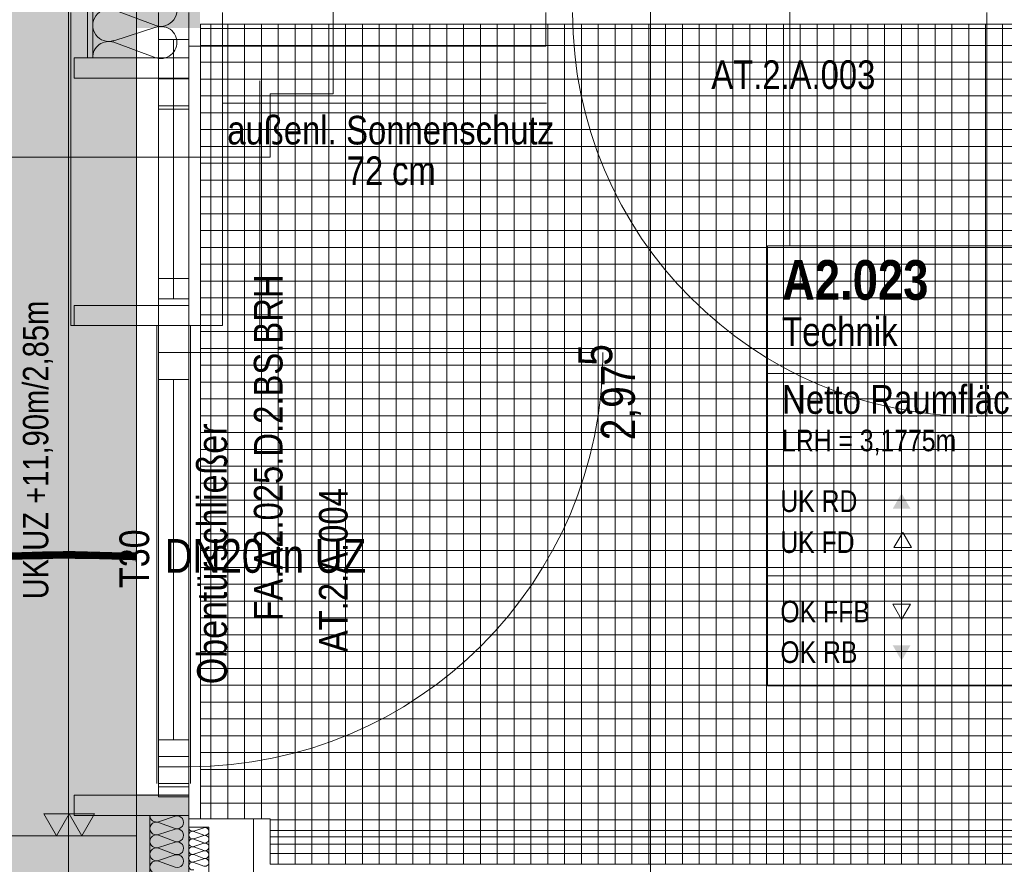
# Model space of a CAD drawing. Extents: x -620 to 300, y 62 to 1112.
# Tile 14 of 88: x -459 to -401, y 552 to 602. Entities that reach past the tile are written whole.
import ezdxf
from ezdxf.lldxf.tags import DXFTag

# ---------------------------------------------------------------- set-up
doc = ezdxf.new("R2010")
doc.units = 0
doc.layers.get('0').update_dxf_attribs({"lineweight": 13})
for name, color, linetype, lineweight, true_color in [('00_Beschriftung UZ', 3, 'Continuous', 13, 0x00ff00), ('30 -33 Aussenwände- 3 Aussenstützen', 7, 'Continuous', 50, 0x0000dd), ('30 -33 Aussenwände- 7 Fassade_ Elemente', 7, 'Continuous', 9, 0x00aacc), ('30 -34 Innenwände- 6 Elemente', 7, 'Continuous', 9, 0xff6633), ('30 -35 Decken- 1 Konstruktion-Träger- Stahlbeton', 7, 'grob-A06G9RP38I', 13, 0x33aa00), ('70 -72 Beschriftung- 1 Beschriftung allgemein', 7, 'Continuous', 9, 0xff6633), ('70 -72 Beschriftung- 2 Beschriftung Bauteile', 7, 'Continuous', 9, 0x9999ff), ('70 -75 Raumstempel- 1 Raumstempel', 1, 'Continuous', 50, 0xff0000), ('70 -75 Raumstempel-2 Verweislinie', 1, 'Continuous', 9, 0xff0000), ('70 -76 Bemaßung- 2 Allgemein', 9, 'Continuous', 5, 0x808080), ('E_Leerrohr 20', 7, 'Continuous', 13, 0xcc0099), ('E_Leerrohr 20-Shading', 7, 'Continuous', 13, 0xcc0099), ('iwb_Schraffur_F90_feuerbestaendig', 1, 'Continuous', 13, 0xff0000), ('iwb_Schraffur_Unterzug', 7, 'Continuous', 5, 0xffffcc)]:
    doc.layers.add(name, color=color, linetype=linetype, lineweight=lineweight, true_color=true_color)
for name, color, linetype, lineweight in [('30 -33 Aussenwände- 8 Sonnenschutz', 7, 'Continuous', 9), ('60- 61 allgemeine Ausstattung- 4 Terrassen', 7, 'Continuous', 9), ('70 -71 Achsen- 1 Gebäudeachsen', 7, 'STRICHPUNKT2-A06G9RP48I', 18), ('Detailelementbeschriftung', 7, 'Continuous', 9), ('Keine', 7, 'Continuous', 9)]:
    doc.layers.add(name, color=color, linetype=linetype, lineweight=lineweight)
doc.styles.get("Standard").update_dxf_attribs({"font": 'ARIALN.TTF'})
tags = doc.linetypes.add('grob-A06G9RP38I', pattern=[14, 3, -8, 3]).pattern_tags.tags
tags[8:9] = [DXFTag(74, 4), DXFTag(75, 0), DXFTag(340, '0'), DXFTag(46, 0.0), DXFTag(50, 0.0), DXFTag(44, 0.0), DXFTag(45, 0.0)]
tags[6:7] = [DXFTag(74, 4), DXFTag(75, 0), DXFTag(340, '0'), DXFTag(46, 0.0), DXFTag(50, 0.0), DXFTag(44, 0.0), DXFTag(45, 0.0)]
tags[4:5] = [DXFTag(74, 4), DXFTag(75, 0), DXFTag(340, '0'), DXFTag(46, 0.0), DXFTag(50, 0.0), DXFTag(44, 0.0), DXFTag(45, 0.0)]
tags = doc.linetypes.add('STRICHPUNKT2', pattern=[12.7, 6.35, -3.175, 0, -3.175]).pattern_tags.tags
tags[10:11] = [DXFTag(74, 4), DXFTag(75, 0), DXFTag(340, '0'), DXFTag(46, 0.0), DXFTag(50, 0.0), DXFTag(44, 0.0), DXFTag(45, 0.0)]
tags[8:9] = [DXFTag(74, 4), DXFTag(75, 0), DXFTag(340, '0'), DXFTag(46, 0.0), DXFTag(50, 0.0), DXFTag(44, 0.0), DXFTag(45, 0.0)]
tags[6:7] = [DXFTag(74, 4), DXFTag(75, 0), DXFTag(340, '0'), DXFTag(46, 0.0), DXFTag(50, 0.0), DXFTag(44, 0.0), DXFTag(45, 0.0)]
tags[4:5] = [DXFTag(74, 4), DXFTag(75, 0), DXFTag(340, '0'), DXFTag(46, 0.0), DXFTag(50, 0.0), DXFTag(44, 0.0), DXFTag(45, 0.0)]
tags = doc.linetypes.add('STRICHPUNKT2-A06G9RP48I', pattern=[12.7, 6.35, -3.175, 0, -3.175]).pattern_tags.tags
tags[10:11] = [DXFTag(74, 4), DXFTag(75, 0), DXFTag(340, '0'), DXFTag(46, 0.0), DXFTag(50, 0.0), DXFTag(44, 0.0), DXFTag(45, 0.0)]
tags[8:9] = [DXFTag(74, 4), DXFTag(75, 0), DXFTag(340, '0'), DXFTag(46, 0.0), DXFTag(50, 0.0), DXFTag(44, 0.0), DXFTag(45, 0.0)]
tags[6:7] = [DXFTag(74, 4), DXFTag(75, 0), DXFTag(340, '0'), DXFTag(46, 0.0), DXFTag(50, 0.0), DXFTag(44, 0.0), DXFTag(45, 0.0)]
tags[4:5] = [DXFTag(74, 4), DXFTag(75, 0), DXFTag(340, '0'), DXFTag(46, 0.0), DXFTag(50, 0.0), DXFTag(44, 0.0), DXFTag(45, 0.0)]

# ---------------------------------------------------------------- blocks, each defined once
blk = doc.blocks.new('Shading-A06G9RKR8I', base_point=(-455.785, 570.159))
at = {"layer": 'E_Leerrohr 20-Shading', "color": 223, "true_color": 0xc67fb4}
for points in [[(-459.553, 570.382), (-459.553, 570.44), (-460.159, 570.38), (-460.159, 570.434)], [(-460.159, 570.376), (-459.553, 570.381), (-460.159, 570.38), (-459.553, 570.382)], [(-460.159, 570.034), (-459.547, 570.043), (-460.159, 570.093), (-459.548, 570.098)], [(-458.945, 570.394), (-458.947, 570.453), (-459.553, 570.382), (-459.553, 570.44)], [(-459.553, 570.381), (-458.945, 570.394), (-459.553, 570.382), (-458.945, 570.394)], [(-458.937, 570.066), (-458.938, 570.112), (-459.547, 570.043), (-459.548, 570.098)], [(-458.337, 570.412), (-458.339, 570.47), (-458.945, 570.394), (-458.947, 570.453)], [(-458.328, 570.096), (-458.329, 570.129), (-458.937, 570.066), (-458.938, 570.112)], [(-458.937, 570.053), (-458.327, 570.071), (-458.937, 570.066), (-458.328, 570.096)], [(-458.339, 570.47), (-458.337, 570.412), (-457.898, 570.484), (-457.898, 570.467)], [(-457.898, 570.467), (-458.337, 570.412), (-457.897, 570.426), (-457.967, 570.423)], [(-458.328, 570.096), (-457.895, 570.118), (-458.329, 570.129), (-457.895, 570.142)], [(-458.328, 570.096), (-458.327, 570.071), (-457.895, 570.118), (-457.895, 570.083)], [(-457.967, 570.423), (-457.729, 570.43), (-457.729, 570.435)], [(-457.73, 570.489), (-457.898, 570.467), (-457.729, 570.435), (-457.897, 570.426)], [(-457.898, 570.467), (-457.73, 570.489), (-457.898, 570.484)], [(-457.895, 570.118), (-457.72, 570.127), (-457.895, 570.142), (-457.721, 570.147)], [(-457.895, 570.083), (-457.719, 570.089), (-457.895, 570.118), (-457.72, 570.127)], [(-457.119, 570.46), (-457.12, 570.503), (-457.729, 570.435), (-457.73, 570.489)], [(-457.729, 570.43), (-457.119, 570.445), (-457.729, 570.435), (-457.119, 570.46)], [(-457.113, 570.152), (-457.114, 570.162), (-457.72, 570.127), (-457.721, 570.147)], [(-457.719, 570.089), (-457.113, 570.104), (-457.72, 570.127), (-457.113, 570.152)], [(-456.508, 570.474), (-456.508, 570.511), (-457.119, 570.46), (-457.12, 570.503)], [(-457.119, 570.445), (-456.508, 570.453), (-457.119, 570.46), (-456.508, 570.474)], [(-457.113, 570.152), (-456.507, 570.166), (-457.114, 570.162), (-456.507, 570.167)], [(-457.113, 570.104), (-456.507, 570.111), (-457.113, 570.152), (-456.507, 570.166)], [(-456.508, 570.474), (-456.142, 570.471), (-456.508, 570.511), (-456.142, 570.51)], [(-456.508, 570.453), (-455.781, 570.45), (-456.508, 570.474), (-455.781, 570.469)], [(-456.507, 570.17), (-456.507, 570.167), (-456.339, 570.169), (-456.448, 570.167)], [(-456.31, 570.169), (-456.507, 570.17), (-456.339, 570.169)], [(-456.507, 570.167), (-456.507, 570.166), (-456.448, 570.167)], [(-456.148, 570.163), (-456.448, 570.167), (-456.148, 570.163), (-456.507, 570.166)], [(-456.148, 570.163), (-456.507, 570.166), (-456.148, 570.163)], [(-456.148, 570.163), (-456.507, 570.166), (-456.148, 570.11), (-456.507, 570.111)], [(-456.448, 570.167), (-456.227, 570.168), (-456.339, 570.169)], [(-456.448, 570.167), (-456.148, 570.164), (-456.227, 570.168), (-456.148, 570.166)], [(-456.148, 570.164), (-456.448, 570.167), (-456.148, 570.163)], [(-456.227, 570.168), (-456.31, 570.169), (-456.339, 570.169)], [(-455.932, 570.165), (-456.31, 570.169), (-456.227, 570.168)], [(-455.785, 570.164), (-455.785, 570.167), (-456.31, 570.169)], [(-456.148, 570.167), (-456.227, 570.168), (-456.148, 570.166)], [(-455.785, 570.16), (-456.148, 570.167), (-456.148, 570.166)], [(-455.785, 570.16), (-455.785, 570.164), (-456.148, 570.167), (-455.932, 570.165)], [(-456.148, 570.164), (-455.785, 570.16), (-456.148, 570.166)], [(-456.074, 570.163), (-455.785, 570.16), (-456.148, 570.163), (-456.148, 570.164)], [(-455.785, 570.159), (-456.148, 570.163), (-455.785, 570.108), (-456.148, 570.11)], [(-456.074, 570.163), (-456.148, 570.163), (-455.785, 570.159), (-456.148, 570.163)], [(-456.074, 570.163), (-456.148, 570.163), (-456.148, 570.163)], [(-456.142, 570.471), (-455.781, 570.469), (-456.142, 570.51), (-455.781, 570.508)], [(-455.785, 570.159), (-455.785, 570.16), (-456.074, 570.163)], [(-455.785, 570.164), (-455.062, 570.144), (-455.785, 570.167), (-455.062, 570.151)], [(-455.062, 570.151), (-455.061, 570.153), (-455.785, 570.167)], [(-455.785, 570.164), (-455.785, 570.16), (-455.062, 570.139), (-455.457, 570.15)], [(-455.785, 570.164), (-455.062, 570.139), (-455.062, 570.144)], [(-455.785, 570.16), (-455.785, 570.159), (-455.457, 570.15)], [(-455.785, 570.159), (-455.785, 570.108), (-455.062, 570.137), (-455.063, 570.095)], [(-455.785, 570.159), (-455.062, 570.137), (-455.457, 570.15)], [(-455.055, 570.445), (-455.054, 570.495), (-455.781, 570.469), (-455.781, 570.508)], [(-455.781, 570.45), (-455.055, 570.436), (-455.781, 570.469), (-455.055, 570.445)], [(-455.457, 570.15), (-455.062, 570.137), (-455.062, 570.139)], [(-455.062, 570.137), (-455.063, 570.095), (-454.768, 570.124)], [(-454.768, 570.124), (-455.063, 570.095), (-454.338, 570.105), (-454.339, 570.076)], [(-455.062, 570.151), (-454.632, 570.138), (-455.061, 570.153), (-454.605, 570.141)], [(-454.698, 570.131), (-454.632, 570.138), (-455.062, 570.144), (-455.062, 570.151)], [(-454.698, 570.131), (-455.062, 570.144), (-454.743, 570.127), (-455.062, 570.139)], [(-455.062, 570.139), (-455.062, 570.137), (-454.743, 570.127), (-454.768, 570.124)], [(-454.605, 570.141), (-454.599, 570.141), (-455.061, 570.153)], [(-455.055, 570.445), (-454.925, 570.44), (-455.054, 570.495), (-454.604, 570.43)], [(-455.055, 570.436), (-454.556, 570.423), (-455.055, 570.445)], [(-455.054, 570.495), (-454.604, 570.43), (-454.328, 570.476), (-454.33, 570.422)], [(-454.604, 570.43), (-454.925, 570.44), (-454.565, 570.424), (-454.62, 570.426)], [(-454.743, 570.127), (-454.768, 570.124), (-454.338, 570.111), (-454.338, 570.105)], [(-454.338, 570.118), (-454.698, 570.131), (-454.338, 570.111), (-454.743, 570.127)], [(-454.338, 570.118), (-454.337, 570.129), (-454.698, 570.131), (-454.632, 570.138)], [(-454.632, 570.138), (-454.471, 570.137), (-454.605, 570.141)], [(-454.632, 570.138), (-454.337, 570.129), (-454.471, 570.137), (-454.337, 570.132)], [(-454.62, 570.426), (-454.556, 570.423), (-454.565, 570.424)], [(-454.471, 570.137), (-454.599, 570.141), (-454.605, 570.141)], [(-454.33, 570.422), (-454.604, 570.43), (-454.33, 570.418), (-454.565, 570.424)], [(-454.337, 570.132), (-454.337, 570.134), (-454.599, 570.141)], [(-454.565, 570.424), (-454.556, 570.423), (-454.33, 570.418), (-454.33, 570.417)], [(-454.338, 570.105), (-454.339, 570.076), (-453.613, 570.071), (-453.614, 570.056)], [(-453.613, 570.091), (-453.612, 570.106), (-454.338, 570.118), (-454.337, 570.129)], [(-453.613, 570.091), (-454.338, 570.118), (-453.613, 570.083), (-454.338, 570.111)], [(-454.338, 570.111), (-454.338, 570.105), (-453.613, 570.083), (-453.613, 570.071)], [(-453.612, 570.107), (-453.612, 570.115), (-454.337, 570.132), (-454.337, 570.134)], [(-453.612, 570.106), (-453.612, 570.107), (-454.337, 570.129), (-454.337, 570.132)], [(-453.605, 570.399), (-453.604, 570.456), (-454.33, 570.422), (-454.328, 570.476)], [(-454.33, 570.422), (-454.33, 570.418), (-453.605, 570.399), (-453.605, 570.397)], [(-454.33, 570.418), (-454.33, 570.417), (-453.605, 570.397)], [(-452.886, 570.069), (-453.612, 570.106), (-453.613, 570.091)], [(-452.886, 570.069), (-453.613, 570.091), (-452.887, 570.06), (-453.613, 570.083)], [(-453.613, 570.083), (-453.613, 570.071), (-452.887, 570.06), (-452.887, 570.045)], [(-452.886, 570.087), (-452.886, 570.099), (-453.612, 570.107), (-453.612, 570.115)], [(-453.023, 570.091), (-453.612, 570.107), (-453.612, 570.106)], [(-452.886, 570.069), (-452.886, 570.087), (-453.612, 570.106), (-453.023, 570.091)], [(-452.882, 570.382), (-452.881, 570.441), (-453.605, 570.399), (-453.604, 570.456)], [(-453.605, 570.397), (-452.882, 570.382), (-453.605, 570.399)], [(-452.159, 570.079), (-452.159, 570.093), (-452.886, 570.087), (-452.886, 570.099)], [(-452.159, 570.079), (-452.886, 570.087), (-452.159, 570.058), (-452.886, 570.069)], [(-452.159, 570.376), (-452.159, 570.434), (-452.882, 570.382), (-452.881, 570.441)], [(-460.159, 570.034), (-459.547, 570.04), (-459.547, 570.043)], [(-459.547, 570.04), (-458.937, 570.053), (-459.547, 570.043), (-458.937, 570.066)], [(-453.613, 570.071), (-453.614, 570.056), (-452.887, 570.045), (-452.887, 570.041)], [(-452.159, 570.058), (-452.886, 570.069), (-452.159, 570.049), (-452.887, 570.06)], [(-452.887, 570.06), (-452.887, 570.045), (-452.159, 570.049), (-452.159, 570.034)], [(-452.887, 570.045), (-452.887, 570.041), (-452.159, 570.034)]]:
    blk.add_solid(points, dxfattribs=at)
at = {"layer": 'E_Leerrohr 20-Shading', "color": 231, "true_color": 0xe17fc9}
for points in [[(-459.55, 570.24), (-459.553, 570.381), (-460.159, 570.234), (-460.159, 570.376)], [(-459.55, 570.236), (-459.55, 570.24), (-460.159, 570.234)], [(-460.159, 570.093), (-459.548, 570.098), (-460.159, 570.234), (-459.55, 570.236)], [(-458.945, 570.385), (-458.945, 570.394), (-459.553, 570.381)], [(-459.55, 570.24), (-458.942, 570.253), (-459.553, 570.381), (-458.945, 570.385)], [(-458.941, 570.24), (-458.942, 570.253), (-459.55, 570.236), (-459.55, 570.24)], [(-459.55, 570.236), (-459.55, 570.231), (-458.941, 570.24), (-458.941, 570.221)], [(-459.55, 570.231), (-459.548, 570.098), (-458.941, 570.221), (-458.938, 570.112)], [(-458.333, 570.271), (-458.337, 570.412), (-458.942, 570.253), (-458.945, 570.394)], [(-458.333, 570.245), (-458.333, 570.271), (-458.941, 570.24), (-458.942, 570.253)], [(-458.941, 570.24), (-458.941, 570.221), (-458.333, 570.245), (-458.331, 570.209)], [(-458.941, 570.221), (-458.938, 570.112), (-458.331, 570.209), (-458.329, 570.129)], [(-458.333, 570.271), (-457.967, 570.423), (-458.337, 570.412)], [(-457.967, 570.423), (-458.333, 570.271), (-457.898, 570.422), (-457.896, 570.284)], [(-458.333, 570.245), (-457.724, 570.25), (-457.896, 570.284), (-457.725, 570.285)], [(-458.333, 570.245), (-457.896, 570.284), (-458.333, 570.271)], [(-458.333, 570.245), (-458.331, 570.209), (-457.724, 570.25), (-457.722, 570.196)], [(-458.331, 570.209), (-458.329, 570.129), (-457.722, 570.196), (-457.721, 570.147)], [(-457.728, 570.418), (-457.729, 570.43), (-457.967, 570.423)], [(-457.896, 570.284), (-457.725, 570.289), (-457.898, 570.422), (-457.728, 570.418)], [(-457.725, 570.285), (-457.725, 570.289), (-457.896, 570.284)], [(-457.118, 570.407), (-457.119, 570.445), (-457.728, 570.418), (-457.729, 570.43)], [(-457.728, 570.418), (-457.725, 570.289), (-457.118, 570.407), (-457.116, 570.305)], [(-457.725, 570.289), (-457.116, 570.304), (-457.116, 570.305)], [(-457.116, 570.29), (-457.116, 570.304), (-457.725, 570.285), (-457.725, 570.289)], [(-457.724, 570.25), (-457.115, 570.255), (-457.725, 570.285), (-457.116, 570.29)], [(-457.724, 570.25), (-457.722, 570.196), (-457.115, 570.255), (-457.114, 570.185)], [(-457.722, 570.196), (-457.721, 570.147), (-457.114, 570.185), (-457.114, 570.162)], [(-456.508, 570.402), (-456.508, 570.453), (-457.118, 570.407), (-457.119, 570.445)], [(-457.118, 570.407), (-457.116, 570.305), (-456.508, 570.402), (-456.508, 570.318)], [(-456.508, 570.318), (-457.116, 570.305), (-456.508, 570.315), (-457.116, 570.304)], [(-457.116, 570.304), (-456.508, 570.311), (-456.508, 570.315)], [(-456.508, 570.292), (-456.508, 570.311), (-457.116, 570.29), (-457.116, 570.304)], [(-457.115, 570.255), (-456.508, 570.257), (-457.116, 570.29), (-456.508, 570.292)], [(-456.508, 570.257), (-457.115, 570.255), (-456.507, 570.182), (-457.114, 570.198)], [(-457.114, 570.198), (-457.114, 570.185), (-456.507, 570.182), (-456.507, 570.18)], [(-457.114, 570.185), (-457.114, 570.162), (-456.507, 570.18), (-456.507, 570.17)], [(-455.782, 570.404), (-455.781, 570.45), (-456.508, 570.402), (-456.508, 570.453)], [(-456.143, 570.403), (-456.508, 570.402), (-456.144, 570.323), (-456.508, 570.318)], [(-456.145, 570.319), (-456.145, 570.323), (-456.508, 570.315), (-456.508, 570.318)], [(-456.145, 570.31), (-456.145, 570.319), (-456.508, 570.311), (-456.508, 570.315)], [(-456.508, 570.292), (-456.145, 570.31), (-456.508, 570.311)], [(-456.508, 570.292), (-455.783, 570.287), (-456.145, 570.31), (-455.783, 570.305)], [(-456.508, 570.292), (-456.508, 570.257), (-456.311, 570.29), (-456.311, 570.257)], [(-456.31, 570.18), (-456.311, 570.257), (-456.507, 570.182), (-456.508, 570.257)], [(-456.31, 570.18), (-456.507, 570.182), (-456.403, 570.18)], [(-456.507, 570.182), (-456.507, 570.18), (-456.403, 570.18)], [(-456.31, 570.18), (-456.507, 570.18), (-456.31, 570.169), (-456.507, 570.17)], [(-456.311, 570.257), (-455.784, 570.256), (-456.311, 570.29), (-455.783, 570.287)], [(-455.784, 570.256), (-456.311, 570.257), (-455.785, 570.182), (-456.31, 570.18)], [(-455.785, 570.182), (-456.31, 570.18), (-455.785, 570.167), (-456.31, 570.169)], [(-455.783, 570.327), (-456.145, 570.323), (-455.783, 570.308), (-456.145, 570.31)], [(-455.783, 570.305), (-455.783, 570.308), (-456.145, 570.31)], [(-455.782, 570.404), (-456.143, 570.403), (-455.783, 570.327), (-456.144, 570.323)], [(-455.784, 570.256), (-455.785, 570.182), (-455.059, 570.252), (-455.061, 570.192)], [(-455.785, 570.182), (-455.785, 570.167), (-455.061, 570.192), (-455.061, 570.153)], [(-455.784, 570.256), (-455.059, 570.252), (-455.783, 570.287), (-455.059, 570.277)], [(-455.782, 570.404), (-455.783, 570.327), (-455.056, 570.414), (-455.057, 570.331)], [(-455.057, 570.331), (-455.783, 570.327), (-455.058, 570.3), (-455.783, 570.308)], [(-455.783, 570.308), (-455.058, 570.295), (-455.058, 570.3)], [(-455.058, 570.291), (-455.058, 570.295), (-455.783, 570.305), (-455.783, 570.308)], [(-455.783, 570.287), (-455.059, 570.277), (-455.783, 570.305), (-455.058, 570.291)], [(-455.056, 570.414), (-455.055, 570.436), (-455.782, 570.404), (-455.781, 570.45)], [(-454.598, 570.248), (-455.059, 570.252), (-454.599, 570.2), (-455.061, 570.192)], [(-455.061, 570.192), (-455.061, 570.153), (-454.599, 570.2), (-454.599, 570.141)], [(-455.058, 570.291), (-455.059, 570.277), (-454.598, 570.28), (-454.598, 570.269)], [(-455.059, 570.277), (-455.059, 570.252), (-454.598, 570.269), (-454.598, 570.248)], [(-454.914, 570.332), (-455.057, 570.331), (-455.039, 570.3), (-455.058, 570.3)], [(-455.058, 570.3), (-455.058, 570.295), (-455.039, 570.3)], [(-455.058, 570.295), (-454.333, 570.28), (-455.039, 570.3), (-454.347, 570.289)], [(-454.598, 570.283), (-455.058, 570.295), (-454.598, 570.28), (-455.058, 570.291)], [(-454.333, 570.28), (-455.058, 570.295), (-454.598, 570.283)], [(-455.056, 570.414), (-455.057, 570.331), (-454.556, 570.423), (-454.914, 570.332)], [(-454.556, 570.423), (-455.055, 570.436), (-455.056, 570.414)], [(-454.347, 570.289), (-454.415, 570.332), (-455.039, 570.3), (-454.914, 570.332)], [(-454.415, 570.332), (-454.556, 570.423), (-454.914, 570.332)], [(-454.598, 570.248), (-454.599, 570.2), (-454.334, 570.246), (-454.335, 570.205)], [(-454.599, 570.2), (-454.599, 570.141), (-454.335, 570.205), (-454.337, 570.134)], [(-454.598, 570.283), (-454.334, 570.276), (-454.333, 570.28)], [(-454.598, 570.248), (-454.334, 570.246), (-454.598, 570.283), (-454.334, 570.276)], [(-454.33, 570.417), (-454.556, 570.423), (-454.332, 570.333), (-454.415, 570.332)], [(-454.332, 570.333), (-454.415, 570.332), (-454.333, 570.289), (-454.347, 570.289)], [(-454.347, 570.289), (-454.333, 570.28), (-454.333, 570.289)], [(-454.335, 570.205), (-454.337, 570.134), (-453.61, 570.219), (-453.612, 570.115)], [(-454.334, 570.246), (-454.335, 570.205), (-453.609, 570.241), (-453.61, 570.219)], [(-454.334, 570.276), (-453.609, 570.256), (-454.333, 570.28), (-453.608, 570.274)], [(-453.609, 570.241), (-453.609, 570.256), (-454.334, 570.246), (-454.334, 570.276)], [(-454.332, 570.333), (-454.333, 570.289), (-453.607, 570.334), (-453.608, 570.277)], [(-454.333, 570.289), (-454.333, 570.28), (-453.608, 570.277), (-453.608, 570.274)], [(-453.607, 570.334), (-453.605, 570.397), (-454.332, 570.333), (-454.33, 570.417)], [(-453.61, 570.219), (-453.612, 570.115), (-452.884, 570.23), (-452.886, 570.099)], [(-453.609, 570.241), (-453.61, 570.219), (-452.884, 570.236), (-452.884, 570.23)], [(-453.609, 570.256), (-452.884, 570.241), (-453.608, 570.274), (-452.883, 570.269)], [(-452.884, 570.241), (-453.609, 570.256), (-453.609, 570.251)], [(-453.609, 570.241), (-452.884, 570.236), (-453.609, 570.251), (-452.884, 570.241)], [(-453.608, 570.274), (-452.883, 570.269), (-453.607, 570.334), (-452.882, 570.337)], [(-452.882, 570.337), (-452.882, 570.382), (-453.607, 570.334), (-453.605, 570.397)], [(-452.884, 570.23), (-452.886, 570.099), (-452.159, 570.234), (-452.159, 570.093)], [(-452.884, 570.241), (-452.159, 570.234), (-452.883, 570.269), (-452.159, 570.269)], [(-452.159, 570.234), (-452.884, 570.241), (-452.884, 570.236)], [(-452.884, 570.236), (-452.884, 570.23), (-452.159, 570.234)], [(-452.159, 570.269), (-452.159, 570.376), (-452.883, 570.269), (-452.882, 570.382)]]:
    blk.add_solid(points, dxfattribs=at)
blk = doc.blocks.new('Shading-A06G9RKT8I', base_point=(-452.947, 570.19))
at = {"layer": 'E_Leerrohr 20-Shading', "color": 213, "true_color": 0xd67fc0}
for points in [[(-452.947, 570.434), (-452.947, 570.234), (-452.159, 570.434), (-452.159, 570.234)], [(-452.159, 570.234), (-452.947, 570.234), (-452.159, 570.185), (-452.947, 570.19)], [(-452.947, 570.19), (-452.947, 570.034), (-452.159, 570.185), (-452.159, 570.034)], [(-452.159, 570.564), (-452.159, 570.234), (-452.147, 570.564), (-452.147, 570.234)], [(-452.147, 570.234), (-452.159, 570.234), (-452.147, 570.169), (-452.159, 570.169)], [(-452.147, 570.024), (-452.147, 570.169), (-452.159, 570.024), (-452.159, 570.169)], [(-452.147, 569.963), (-452.147, 570.024), (-452.159, 569.963), (-452.159, 570.024)], [(-452.159, 569.963), (-452.159, 569.904), (-452.147, 569.963), (-452.147, 569.904)]]:
    blk.add_solid(points, dxfattribs=at)
blk = doc.blocks.new('Referenz-A06G9RP68I')
at = {"layer": '00_Beschriftung UZ', "color": 0, "lineweight": -2}
blk.add_solid([(-457.477, 562.302), (-460.147, 563.634), (-457.478, 564.973)], dxfattribs=at)
at = {"layer": '30 -33 Aussenwände- 3 Aussenstützen', "color": 0, "linetype": 'Continuous', "lineweight": -2, "ltscale": 0.13}
for p, q in [((-452.147, 553.634), (-460.147, 553.634)), ((-452.147, 545.634), (-452.147, 553.634))]:
    blk.add_line(p, q, dxfattribs=at)
at = {"layer": '30 -33 Aussenwände- 7 Fassade_ Elemente', "color": 0, "linetype": 'Continuous', "lineweight": -2, "ltscale": 0.13}
for p, q in [((-440.46, 597.694), (-440.46, 613.834)), ((-455.047, 599.834), (-455.047, 605.634)), ((-455.047, 599.834), (-455.047, 605.615)), ((-454.747, 605.634), (-454.747, 599.834)), ((-450.997, 601.757), (-453.497, 602.682)), ((-449.047, 599.834), (-449.047, 602.534)), ((-453.497, 600.86), (-450.997, 601.664)), ((-450.997, 599.842), (-453.497, 600.767)), ((-455.847, 598.634), (-455.847, 599.834)), ((-455.847, 599.834), (-449.047, 599.834)), ((-454.747, 599.834), (-455.047, 599.834)), ((-449.047, 599.834), (-449.047, 598.634)), ((-449.047, 598.634), (-455.847, 598.634)), ((-450.847, 596.994), (-450.847, 598.634)), ((-449.047, 598.634), (-450.847, 598.634)), ((-450.847, 598.634), (-450.847, 596.794)), ((-449.047, 598.634), (-450.847, 598.634)), ((-450.847, 598.634), (-450.847, 585.134)), ((-450.847, 598.594), (-450.847, 593.948)), ((-449.047, 598.594), (-450.847, 598.594)), ((-449.947, 598.634), (-449.947, 586.734)), ((-449.047, 585.134), (-449.047, 598.634)), ((-449.047, 596.794), (-449.047, 598.634)), ((-449.047, 598.634), (-449.047, 596.994)), ((-449.047, 593.948), (-449.047, 598.594)), ((-444.207, 593.948), (-444.207, 597.694)), ((-444.207, 597.694), (-440.46, 597.694)), ((-449.047, 596.994), (-450.847, 596.994)), ((-449.947, 593.948), (-449.947, 596.994)), ((-450.847, 596.794), (-449.047, 596.794)), ((-460.347, 593.948), (-444.207, 593.948)), ((-450.847, 585.134), (-450.847, 586.734)), ((-450.847, 586.734), (-449.047, 586.734)), ((-449.047, 586.734), (-449.047, 585.134)), ((-455.847, 585.134), (-449.047, 585.134)), ((-455.847, 583.934), (-455.847, 585.134)), ((-449.047, 585.134), (-450.847, 585.134)), ((-450.847, 585.134), (-449.047, 585.134)), ((-449.047, 585.134), (-449.047, 583.934)), ((-449.047, 583.934), (-455.847, 583.934)), ((-450.847, 582.334), (-450.847, 583.934)), ((-450.847, 583.934), (-449.047, 583.934)), ((-450.847, 582.334), (-450.847, 583.934)), ((-450.847, 556.534), (-450.847, 583.934)), ((-450.847, 583.934), (-449.047, 583.934)), ((-449.047, 583.934), (-449.047, 582.334)), ((-449.047, 583.934), (-449.047, 556.534)), ((-449.047, 583.934), (-449.047, 582.334)), ((-450.847, 582.334), (-449.047, 582.334)), ((-450.847, 558.334), (-450.847, 582.334)), ((-450.847, 582.334), (-449.047, 582.334)), ((-450.847, 580.734), (-450.847, 582.334)), ((-449.047, 582.334), (-449.047, 580.734)), ((-449.047, 582.334), (-449.047, 558.334)), ((-449.047, 580.734), (-450.847, 580.734)), ((-449.947, 580.734), (-449.947, 559.334)), ((-450.847, 557.734), (-450.847, 559.334)), ((-450.847, 559.334), (-449.047, 559.334)), ((-449.047, 559.334), (-449.047, 557.734)), ((-450.847, 558.334), (-449.047, 558.334)), ((-450.847, 556.734), (-450.847, 558.334)), ((-449.047, 558.334), (-449.047, 556.734)), ((-450.847, 555.934), (-450.847, 557.734)), ((-450.847, 557.734), (-449.047, 557.734)), ((-449.047, 557.734), (-449.047, 555.934)), ((-449.047, 556.734), (-450.847, 556.734)), ((-449.047, 556.534), (-450.847, 556.534)), ((-455.847, 556.034), (-449.047, 556.034)), ((-455.847, 554.834), (-455.847, 556.034)), ((-449.047, 555.934), (-450.847, 555.934)), ((-449.047, 556.034), (-449.047, 554.834)), ((-449.047, 554.834), (-455.847, 554.834)), ((-451.347, 554.834), (-451.347, 549.634)), ((-449.047, 554.834), (-451.347, 554.834)), ((-450.847, 554.465), (-449.847, 554.786)), ((-449.847, 554.058), (-450.847, 554.427)), ((-449.047, 549.634), (-449.047, 554.834)), ((-449.047, 554.634), (-449.047, 554.134)), ((-445.207, 554.634), (-449.047, 554.634)), ((-445.207, 551.334), (-445.207, 554.634)), ((-450.847, 553.699), (-449.847, 554.02)), ((-449.047, 554.134), (-447.847, 554.134)), ((-448.747, 553.913), (-448.147, 554.105)), ((-448.147, 553.668), (-448.747, 553.89)), ((-447.847, 554.134), (-447.847, 551.334)), ((-449.847, 553.292), (-450.847, 553.661)), ((-450.847, 552.933), (-449.847, 553.254)), ((-448.748, 552.993), (-448.147, 553.186)), ((-448.747, 553.453), (-448.147, 553.645)), ((-448.147, 553.208), (-448.747, 553.43)), ((-449.847, 552.525), (-450.847, 552.895)), ((-448.148, 552.748), (-448.748, 552.971)), ((-448.748, 552.534), (-448.148, 552.726)), ((-450.847, 552.167), (-449.847, 552.488)), ((-449.847, 551.759), (-450.847, 552.129)), ((-448.148, 552.289), (-448.748, 552.511)), ((-448.748, 552.074), (-448.148, 552.266)), ((-448.148, 551.829), (-448.748, 552.051))]:
    blk.add_line(p, q, dxfattribs=at)
at = {"layer": '30 -33 Aussenwände- 7 Fassade_ Elemente', "color": 0, "lineweight": -2}
for p, q in [((-456.047, 602.534), (-456.047, 583.934)), ((-450.847, 600.934), (-450.847, 602.534)), ((-449.047, 600.534), (-449.047, 602.534)), ((-449.047, 602.534), (-449.047, 600.934)), ((-447.047, 602.534), (-447.047, 583.934)), ((-427.847, 602.534), (-427.847, 600.534)), ((-450.847, 585.534), (-450.847, 600.934)), ((-449.047, 600.934), (-450.847, 600.934)), ((-449.947, 585.534), (-449.947, 600.934)), ((-449.047, 600.934), (-449.047, 585.534)), ((-427.847, 600.534), (-449.047, 600.534)), ((-449.047, 585.534), (-450.847, 585.534)), ((-450.847, 585.534), (-450.847, 583.934)), ((-449.047, 583.934), (-449.047, 585.534)), ((-456.047, 583.934), (-450.847, 583.934)), ((-450.847, 583.934), (-449.047, 583.934)), ((-447.047, 583.934), (-449.047, 583.934))]:
    blk.add_line(p, q, dxfattribs=at)
at = {"layer": '30 -33 Aussenwände- 7 Fassade_ Elemente', "color": 0, "linetype": 'grob-A06G9RP38I', "lineweight": -2, "ltscale": 0.13}
for p, q in [((-401.647, 578.534), (-401.647, 602.534)), ((-450.947, 556.734), (-450.947, 583.934)), ((-448.947, 556.734), (-448.947, 583.934)), ((-449.047, 582.334), (-449.047, 558.334)), ((-425.047, 582.334), (-449.047, 582.334))]:
    blk.add_line(p, q, dxfattribs=at)
at = {"layer": '30 -33 Aussenwände- 7 Fassade_ Elemente', "color": 0, "linetype": 'Continuous', "lineweight": -2, "ltscale": 0.13}
for centre, major_axis, end_param in [((-450.703, 602.668), (-0.294, -0.911), 3.765224), ((-450.703, 602.668), (0.775, -0.562), 1.255075), ((-453.79, 601.771), (0.293, 0.911), 3.764652), ((-453.79, 601.771), (-0.775, 0.562), 1.254884), ((-450.703, 602.668), (-0.294, -0.911), 1.255075), ((-450.703, 600.753), (0.649, 0.703), 1.056698), ((-453.79, 601.771), (-0.775, -0.562), 1.254884), ((-450.703, 600.753), (0.931, -0.219), 1.056698), ((-453.79, 599.856), (0.293, 0.911), 1.904777), ((-450.703, 600.753), (0.267, -0.919), 1.056698), ((-450.703, 600.753), (-0.294, -0.911), 0.0285), ((-450.703, 600.753), (-0.267, -0.919), 0.56663), ((-450.964, 554.063), (0.117, 0.364), 3.764652), ((-450.964, 554.829), (-0.383, 0.005), 1.896254), ((-449.73, 554.422), (-0.117, -0.364), 3.765224), ((-450.964, 553.297), (0.117, 0.364), 3.764652), ((-449.73, 553.656), (-0.117, -0.364), 3.765224), ((-448.817, 553.672), (0.071, 0.219), 3.764652), ((-448.817, 554.131), (-0.23, 0.003), 1.896254), ((-448.076, 553.886), (-0.071, -0.219), 3.765224), ((-449.73, 552.89), (-0.117, -0.364), 3.765224), ((-448.818, 553.212), (0.071, 0.219), 3.764652), ((-448.077, 552.967), (-0.071, -0.219), 3.765224), ((-448.077, 553.427), (-0.071, -0.219), 3.765224), ((-450.964, 552.531), (0.117, 0.364), 3.764652), ((-449.73, 552.124), (-0.117, -0.364), 3.765224), ((-448.819, 552.293), (0.071, 0.219), 3.764652), ((-448.818, 552.752), (0.071, 0.219), 3.764652), ((-448.078, 552.507), (-0.071, -0.219), 3.765224), ((-450.964, 551.765), (0.117, 0.364), 3.764652), ((-450.964, 551.765), (-0.31, 0.225), 1.254884), ((-450.964, 551.765), (0.117, 0.364), 1.254884), ((-448.819, 551.833), (0.071, 0.219), 3.764652), ((-448.078, 552.048), (-0.071, -0.219), 3.765224)]:
    blk.add_ellipse(centre, major_axis=major_axis, ratio=1, start_param=0, end_param=end_param, dxfattribs=at)
at = {"layer": '30 -33 Aussenwände- 7 Fassade_ Elemente', "color": 0, "linetype": 'grob-A06G9RP38I', "lineweight": -2, "ltscale": 0.13}
for centre, major_axis in [((-402.247, 602.534), (-24, 0)), ((-449.047, 582.334), (0, -24.6))]:
    blk.add_ellipse(centre, major_axis=major_axis, ratio=1, start_param=0, end_param=1.570796, dxfattribs=at)
at = {"layer": '30 -33 Aussenwände- 8 Sonnenschutz', "color": 0, "linetype": 'Continuous', "lineweight": -2, "ltscale": 0.13}
for p, q in [((-444.827, 598.475), (-444.827, 583.972)), ((-427.806, 597.138), (-447.047, 597.138))]:
    blk.add_line(p, q, dxfattribs=at)
at = {"layer": '30 -34 Innenwände- 6 Elemente', "color": 0, "linetype": 'Continuous', "lineweight": -2, "ltscale": 0.13}
for p, q in [((-396.047, 553.934), (-444.207, 553.934)), ((-444.207, 553.934), (-444.207, 553.134)), ((-444.207, 553.134), (-396.847, 553.134))]:
    blk.add_line(p, q, dxfattribs=at)
at = {"layer": '30 -35 Decken- 1 Konstruktion-Träger- Stahlbeton', "color": 0, "lineweight": -2}
blk.add_line((-452.147, 388.634), (-452.147, 605.634), dxfattribs=at)
at = {"layer": '60- 61 allgemeine Ausstattung- 4 Terrassen', "color": 0, "lineweight": -2}
for p, q in [((-346.047, 601.834), (-448.347, 601.834)), ((-448.347, 601.834), (-448.347, 554.634)), ((-447.727, 554.634), (-447.727, 601.834)), ((-446.727, 554.634), (-446.727, 601.834)), ((-445.727, 554.634), (-445.727, 601.834)), ((-444.727, 554.634), (-444.727, 601.834)), ((-443.727, 551.934), (-443.727, 601.834)), ((-442.727, 551.934), (-442.727, 601.834)), ((-441.727, 551.934), (-441.727, 601.834)), ((-440.727, 551.934), (-440.727, 601.834)), ((-439.727, 551.934), (-439.727, 601.834)), ((-438.727, 551.934), (-438.727, 601.834)), ((-437.727, 551.934), (-437.727, 601.834)), ((-436.727, 551.934), (-436.727, 601.834)), ((-435.727, 551.934), (-435.727, 601.834)), ((-434.727, 551.934), (-434.727, 601.834)), ((-433.727, 551.934), (-433.727, 601.834)), ((-432.727, 551.934), (-432.727, 601.834)), ((-431.727, 551.934), (-431.727, 601.834)), ((-430.727, 551.934), (-430.727, 601.834)), ((-429.727, 551.934), (-429.727, 601.834)), ((-428.727, 551.934), (-428.727, 601.834)), ((-427.727, 551.934), (-427.727, 601.834)), ((-426.727, 551.934), (-426.727, 601.834)), ((-425.727, 551.934), (-425.727, 601.834)), ((-424.727, 551.934), (-424.727, 601.834)), ((-423.727, 551.934), (-423.727, 601.834)), ((-422.727, 551.934), (-422.727, 601.834)), ((-421.727, 551.934), (-421.727, 601.834)), ((-420.727, 551.934), (-420.727, 601.834)), ((-419.727, 551.934), (-419.727, 601.834)), ((-418.727, 551.934), (-418.727, 601.834)), ((-417.727, 551.934), (-417.727, 601.834)), ((-416.727, 551.934), (-416.727, 601.834)), ((-415.727, 551.934), (-415.727, 601.834)), ((-414.727, 551.934), (-414.727, 601.834)), ((-413.727, 551.934), (-413.727, 601.834)), ((-412.727, 551.934), (-412.727, 601.834)), ((-411.727, 551.934), (-411.727, 601.834)), ((-410.727, 551.934), (-410.727, 601.834)), ((-409.727, 551.934), (-409.727, 601.834)), ((-408.727, 551.934), (-408.727, 601.834)), ((-407.727, 551.934), (-407.727, 601.834)), ((-406.727, 551.934), (-406.727, 601.834)), ((-405.727, 551.934), (-405.727, 601.834)), ((-404.727, 551.934), (-404.727, 601.834)), ((-403.727, 551.934), (-403.727, 601.834)), ((-402.727, 551.934), (-402.727, 601.834)), ((-401.727, 551.934), (-401.727, 601.834)), ((-400.727, 551.934), (-400.727, 601.834)), ((-448.347, 601.575), (-346.047, 601.575)), ((-448.347, 600.575), (-346.047, 600.575)), ((-448.347, 599.575), (-346.047, 599.575)), ((-448.347, 598.575), (-346.047, 598.575)), ((-448.347, 597.575), (-346.047, 597.575)), ((-448.347, 596.575), (-346.047, 596.575)), ((-448.347, 595.575), (-346.047, 595.575)), ((-448.347, 594.575), (-346.047, 594.575)), ((-448.347, 593.575), (-346.047, 593.575)), ((-448.347, 592.575), (-346.047, 592.575)), ((-448.347, 591.575), (-346.047, 591.575)), ((-448.347, 590.575), (-346.047, 590.575)), ((-448.347, 589.575), (-346.047, 589.575)), ((-448.347, 588.575), (-346.047, 588.575)), ((-448.347, 587.575), (-346.047, 587.575)), ((-448.347, 586.575), (-346.047, 586.575)), ((-448.347, 585.575), (-346.047, 585.575)), ((-448.347, 584.575), (-346.047, 584.575)), ((-448.347, 583.575), (-346.047, 583.575)), ((-448.347, 582.575), (-346.047, 582.575)), ((-448.347, 581.575), (-346.047, 581.575)), ((-448.347, 580.575), (-346.047, 580.575)), ((-448.347, 579.575), (-346.047, 579.575)), ((-448.347, 578.575), (-346.047, 578.575)), ((-448.347, 577.575), (-346.047, 577.575)), ((-448.347, 576.575), (-346.047, 576.575)), ((-448.347, 575.575), (-346.047, 575.575)), ((-448.347, 574.575), (-346.047, 574.575)), ((-448.347, 573.575), (-346.047, 573.575)), ((-448.347, 572.575), (-346.047, 572.575)), ((-448.347, 571.575), (-346.047, 571.575)), ((-448.347, 570.575), (-346.047, 570.575)), ((-448.347, 569.575), (-346.047, 569.575)), ((-448.347, 568.575), (-346.047, 568.575)), ((-448.347, 567.575), (-346.047, 567.575)), ((-448.347, 566.575), (-346.047, 566.575)), ((-448.347, 565.575), (-346.047, 565.575)), ((-448.347, 564.575), (-346.047, 564.575)), ((-448.347, 563.575), (-346.047, 563.575)), ((-448.347, 562.575), (-346.047, 562.575)), ((-448.347, 561.575), (-346.047, 561.575)), ((-448.347, 560.575), (-346.047, 560.575)), ((-448.347, 559.575), (-346.047, 559.575)), ((-448.347, 558.575), (-346.047, 558.575)), ((-448.347, 557.575), (-346.047, 557.575)), ((-448.347, 556.575), (-346.047, 556.575)), ((-448.347, 555.575), (-346.047, 555.575)), ((-448.347, 554.634), (-444.207, 554.634)), ((-444.207, 554.634), (-444.207, 551.934)), ((-444.207, 554.575), (-346.047, 554.575)), ((-444.207, 553.575), (-346.047, 553.575)), ((-444.207, 552.575), (-346.047, 552.575)), ((-444.207, 551.934), (-398.047, 551.934))]:
    blk.add_line(p, q, dxfattribs=at)
at = {"layer": '70 -71 Achsen- 1 Gebäudeachsen', "color": 0, "linetype": 'STRICHPUNKT2-A06G9RP48I', "lineweight": -2, "ltscale": 0.13}
blk.add_line((-456.176, 1084.554), (-456.176, 85.114), dxfattribs=at)
at = {"layer": '70 -72 Beschriftung- 2 Beschriftung Bauteile', "color": 0, "lineweight": -2}
for p, q in [((-456.897, 553.634), (-457.647, 554.933)), ((-457.647, 554.933), (-456.147, 554.933)), ((-456.147, 554.933), (-456.897, 553.634)), ((-455.397, 553.634), (-456.147, 554.933)), ((-456.147, 554.933), (-454.647, 554.933)), ((-454.647, 554.933), (-455.397, 553.634))]:
    blk.add_line(p, q, dxfattribs=at)
for points in [[(-456.897, 553.634), (-457.647, 554.933), (-456.897, 554.933)], [(-456.897, 553.634), (-456.897, 554.933), (-456.147, 554.933)], [(-455.397, 553.634), (-456.147, 554.933), (-455.397, 554.933)], [(-455.397, 553.634), (-455.397, 554.933), (-454.647, 554.933)]]:
    blk.add_solid(points, dxfattribs=at)
at = {"layer": '70 -75 Raumstempel- 1 Raumstempel', "color": 0, "lineweight": -2}
for p, q in [((-414.678, 588.681), (-414.678, 562.541)), ((-378.354, 588.681), (-414.678, 588.681)), ((-378.354, 581.086), (-414.678, 581.086)), ((-414.678, 575.611), (-392.949, 575.611)), ((-406.64, 571.651), (-407.164, 570.745)), ((-406.117, 570.745), (-406.64, 571.651)), ((-407.164, 570.745), (-406.117, 570.745)), ((-414.678, 569.076), (-392.949, 569.076)), ((-406.712, 566.472), (-407.235, 567.378)), ((-407.235, 567.378), (-406.189, 567.378)), ((-406.189, 567.378), (-406.712, 566.472)), ((-378.354, 562.541), (-414.678, 562.541))]:
    blk.add_line(p, q, dxfattribs=at)
for points in [[(-406.189, 573.066), (-406.712, 573.972), (-407.235, 573.066)], [(-406.189, 564.935), (-406.712, 564.029), (-407.235, 564.935)]]:
    blk.add_solid(points, dxfattribs=at)
at = {"layer": '70 -75 Raumstempel-2 Verweislinie', "color": 0, "linetype": 'Continuous', "lineweight": -2, "ltscale": 0.13}
blk.add_line((-413.355, 588.681), (-413.355, 665.76), dxfattribs=at)
at = {"layer": '70 -76 Bemaßung- 2 Allgemein', "color": 0, "linetype": 'Continuous', "lineweight": -2, "ltscale": 0.13}
blk.add_line((-421.616, 551.195), (-421.616, 608.574), dxfattribs=at)
at = {"layer": '00_Beschriftung UZ', "color": 0, "linetype": 'ByBlock', "lineweight": -2, "ltscale": 0.13, "insert": (-458.893, 567.675), "char_height": 1.51033, "attachment_point": 1, "rotation": 90}
blk.add_mtext('{\\fArial Narrow;UK UZ +11,90m/2,85m}', dxfattribs=at)
at = {"layer": '30 -33 Aussenwände- 8 Sonnenschutz', "color": 0, "linetype": 'Continuous', "lineweight": -2, "ltscale": 0.13, "char_height": 1.7, "attachment_point": 1}
for s, insert in [('{\\fArial Narrow;außenl.}', (-446.754, 596.395)), ('{\\fArial Narrow;Sonnenschutz}', (-439.696, 596.395)), ('{\\fArial Narrow;72}', (-439.663, 593.984)), ('{\\fArial Narrow;cm}', (-436.969, 593.984))]:
    blk.add_mtext(s, dxfattribs=dict(at, insert=insert))
at = {"layer": '70 -72 Beschriftung- 1 Beschriftung allgemein', "color": 0, "linetype": 'Continuous', "lineweight": -2, "ltscale": 0.13, "insert": (-418.014, 599.691), "char_height": 1.7, "attachment_point": 1}
blk.add_mtext('{\\fArial Narrow;AT.2.A.003}', dxfattribs=at)
at = {"layer": '70 -72 Beschriftung- 1 Beschriftung allgemein', "color": 0, "linetype": 'Continuous', "lineweight": -2, "ltscale": 0.13, "attachment_point": 1, "rotation": 90}
for s, insert, char_height in [('{\\fArial Narrow;FA.A2.025.D.2.BS.BRH}', (-445.175, 566.409), 1.7), ('{\\fArial Narrow;Obentürschließer}', (-448.544, 562.633), 1.76205), ('{\\fArial Narrow;AT.2.A.004}', (-441.312, 564.535), 1.7)]:
    blk.add_mtext(s, dxfattribs=dict(at, insert=insert, char_height=char_height))
at = {"layer": '70 -75 Raumstempel- 1 Raumstempel', "color": 0, "linetype": 'Continuous', "lineweight": -2, "ltscale": 0.13, "attachment_point": 1, "rotation": 0}
for s, insert, char_height in [('{\\fArial Narrow|b1|i0;A2.023}', (-413.811, 587.826), 2.3536), ('{\\fArial Narrow;Technik}', (-413.811, 584.431), 1.71171), ('{\\fArial Narrow;Netto Raumfläche:}', (-413.811, 580.406), 1.71171), ('{\\fArial Narrow;LRH = 3,1775m}', (-413.811, 577.755), 1.28378), ('{\\fArial Narrow;UK RD}', (-413.913, 574.146), 1.28378), ('{\\fArial Narrow;UK FD}', (-413.913, 571.712), 1.28378), ('{\\fArial Narrow;OK FFB}', (-413.913, 567.593), 1.28378), ('{\\fArial Narrow;OK RB}', (-413.913, 565.179), 1.28378)]:
    blk.add_mtext(s, dxfattribs=dict(at, insert=insert, char_height=char_height))
at = {"layer": '70 -76 Bemaßung- 2 Allgemein', "color": 0, "linetype": 'Continuous', "lineweight": -2, "ltscale": 0.13, "char_height": 2.01377, "attachment_point": 1, "rotation": 90}
for s, insert in [('{\\fArial Narrow;5}', (-425.909, 581.551)), ('{\\fArial Narrow;2,97}', (-424.566, 577.124))]:
    blk.add_mtext(s, dxfattribs=dict(at, insert=insert))
at = {"layer": 'Keine', "color": 0, "linetype": 'ByBlock', "lineweight": -2, "ltscale": 0.13, "insert": (-453.159, 568.35), "char_height": 1.76205, "attachment_point": 1, "rotation": 90}
blk.add_mtext('{\\fArial Narrow;T30}', dxfattribs=at)
blk = doc.blocks.new('Referenz-A06G9RP88I')
at = {"layer": 'iwb_Schraffur_F90_feuerbestaendig', "linetype": 'Continuous', "ltscale": 0.13}
blk.add_hatch(color=256, dxfattribs=at).paths.add_polyline_path([(-460.176, 613.614), (-456.976, 613.614), (-456.976, 615.014), (-455.376, 615.014), (-455.376, 613.614), (-448.376, 613.614), (-448.376, 601.614), (-454.176, 601.614), (-454.176, 605.614), (-460.176, 605.614)])
blk.add_solid([(-454.536, 556.113), (-449.077, 556.113), (-454.536, 377.513), (-449.077, 377.513)], dxfattribs=at)
at = {"layer": 'iwb_Schraffur_Unterzug', "linetype": 'Continuous', "ltscale": 0.13}
blk.add_solid([(-460.176, 388.614), (-460.176, 605.614), (-452.176, 388.614), (-452.176, 605.614)], dxfattribs=at)
blk = doc.blocks.new('Einzeiliger Text-A06G9RZK8I')
at = {"color": 0, "lineweight": -2, "insert": (-450.47, 571.254), "char_height": 2, "attachment_point": 1}
blk.add_mtext('{\\fArial Narrow;DN20 in UZ}', dxfattribs=at)
blk = doc.blocks.new('Enddeckel-A06G9RZM8I')
at = {"color": 0, "linetype": 'ByBlock', "lineweight": -2, "ltscale": 0.13}
for p, q in [((-452.159, 570.434), (-452.947, 570.434)), ((-452.947, 570.434), (-452.947, 570.317)), ((-452.947, 570.317), (-452.947, 570.152)), ((-452.947, 570.152), (-452.947, 570.034)), ((-452.147, 570.564), (-452.159, 570.564)), ((-452.159, 570.564), (-452.159, 570.371)), ((-452.159, 570.434), (-452.159, 570.317)), ((-452.159, 570.371), (-452.159, 570.098)), ((-452.159, 570.317), (-452.159, 570.152)), ((-452.159, 570.152), (-452.159, 570.034)), ((-452.159, 570.098), (-452.159, 569.904)), ((-452.147, 570.564), (-452.147, 570.371)), ((-452.147, 570.371), (-452.147, 570.098)), ((-452.147, 570.098), (-452.147, 569.904)), ((-452.947, 570.034), (-452.159, 570.034)), ((-452.159, 569.904), (-452.147, 569.904))]:
    blk.add_line(p, q, dxfattribs=at)
at = {"color": 0, "linetype": 'STRICHPUNKT2', "lineweight": 5, "ltscale": 0.13}
blk.add_line((-452.159, 570.234), (-452.947, 570.234), dxfattribs=at)
blk = doc.blocks.new('Flexrohr-A06G9RZO8I')
at = {"color": 0, "linetype": 'ByBlock', "lineweight": -2, "ltscale": 0.13}
for p, q in [((-459.553, 570.44), (-460.159, 570.434)), ((-460.159, 570.434), (-460.159, 570.034)), ((-460.157, 570.422), (-460.157, 570.046)), ((-459.759, 570.426), (-459.755, 570.05)), ((-458.947, 570.453), (-459.553, 570.44)), ((-459.361, 570.432), (-459.354, 570.056)), ((-458.962, 570.441), (-458.953, 570.065)), ((-458.339, 570.47), (-458.947, 570.453)), ((-458.563, 570.452), (-458.552, 570.076)), ((-457.73, 570.489), (-458.339, 570.47)), ((-457.719, 570.089), (-458.327, 570.071)), ((-458.163, 570.464), (-458.152, 570.088)), ((-457.763, 570.476), (-457.753, 570.1)), ((-457.12, 570.503), (-457.73, 570.489)), ((-457.113, 570.104), (-457.719, 570.089)), ((-457.362, 570.486), (-457.354, 570.11)), ((-456.508, 570.511), (-457.12, 570.503)), ((-456.507, 570.111), (-457.113, 570.104)), ((-456.961, 570.494), (-456.955, 570.118)), ((-456.559, 570.499), (-456.557, 570.123)), ((-455.781, 570.508), (-456.508, 570.511)), ((-455.785, 570.108), (-456.507, 570.111)), ((-456.157, 570.498), (-456.159, 570.122)), ((-455.063, 570.095), (-455.785, 570.108)), ((-455.054, 570.495), (-455.781, 570.508)), ((-455.756, 570.496), (-455.76, 570.12)), ((-455.355, 570.488), (-455.362, 570.112)), ((-454.339, 570.076), (-455.063, 570.095)), ((-454.328, 570.476), (-455.054, 570.495)), ((-454.954, 570.48), (-454.963, 570.104)), ((-454.554, 570.469), (-454.563, 570.094)), ((-453.604, 570.456), (-454.328, 570.476)), ((-454.154, 570.459), (-454.164, 570.083)), ((-453.754, 570.448), (-453.763, 570.072)), ((-452.881, 570.441), (-453.604, 570.456)), ((-453.355, 570.439), (-453.363, 570.063)), ((-452.956, 570.43), (-452.962, 570.054)), ((-452.159, 570.434), (-452.881, 570.441)), ((-452.557, 570.426), (-452.561, 570.05)), ((-452.159, 570.434), (-452.159, 570.034)), ((-459.547, 570.04), (-460.159, 570.034)), ((-458.937, 570.053), (-459.547, 570.04)), ((-458.327, 570.071), (-458.937, 570.053)), ((-453.614, 570.056), (-454.339, 570.076)), ((-452.887, 570.041), (-453.614, 570.056)), ((-452.159, 570.034), (-452.887, 570.041))]:
    blk.add_line(p, q, dxfattribs=at)

msp = doc.modelspace()

# ---------------------------------------------------------------- block references
at = {"color": 8, "lineweight": 13, "ltscale": 0.13, "true_color": 0x808080}
msp.add_blockref('Referenz-A06G9RP68I', (0, 0), dxfattribs=at)
at = {"color": 8, "lineweight": 25, "ltscale": 0.25, "true_color": 0x808080}
msp.add_blockref('Referenz-A06G9RP88I', (0, 0), dxfattribs=at)
at = {"layer": 'Detailelementbeschriftung', "ltscale": 0.13}
msp.add_blockref('Einzeiliger Text-A06G9RZK8I', (0, 0), dxfattribs=at)
at = {"layer": 'E_Leerrohr 20'}
for name, p in [('Shading-A06G9RKR8I', (-455.785, 570.159)), ('Shading-A06G9RKT8I', (-452.947, 570.19))]:
    msp.add_blockref(name, p, dxfattribs=at)
at = {"layer": 'E_Leerrohr 20', "ltscale": 0.13}
for name in ['Flexrohr-A06G9RZO8I', 'Enddeckel-A06G9RZM8I']:
    msp.add_blockref(name, (0, 0), dxfattribs=at)

doc.saveas('drawing.dxf')
